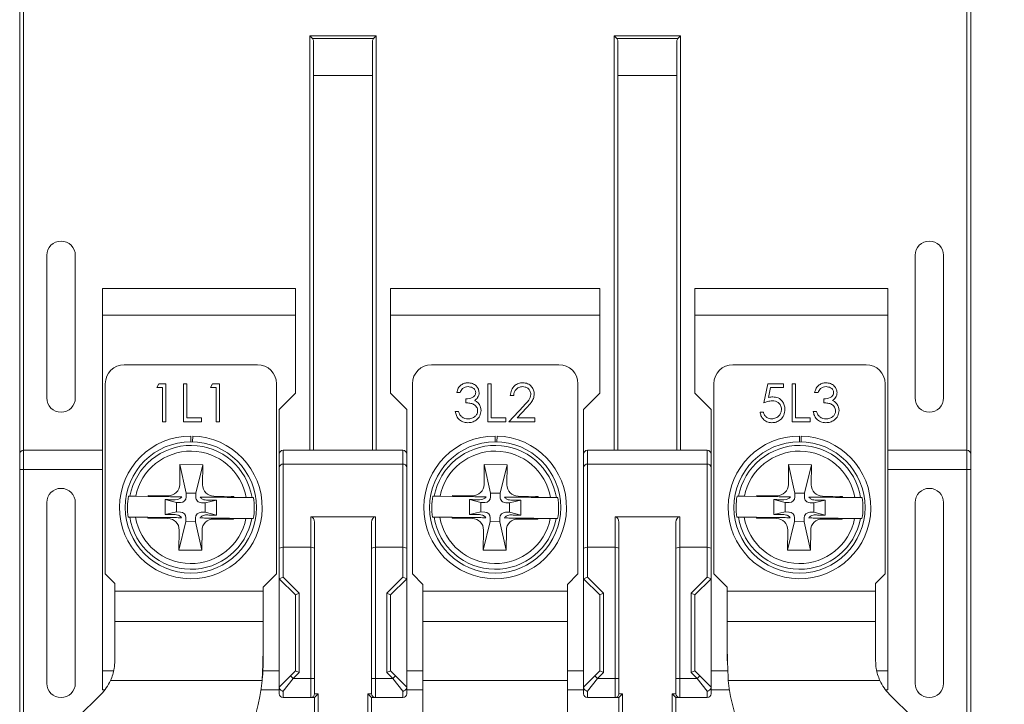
# Model space of a CAD drawing. Header units: millimetres. Extents: x 0 to 420, y 0 to 297.
# Tile 4 of 20: x 108 to 160, y 71 to 107. Entities that reach past the tile are written whole.
import ezdxf

# ---------------------------------------------------------------- set-up
doc = ezdxf.new("R2010")
doc.units = ezdxf.units.MM
doc.layers.add('COTA', color=7, linetype='Continuous')
doc.styles.add('SLDTEXTSTYLE3', font='TXT', dxfattribs={"width": 0.75})
doc.dimstyles.new('SLDDIMSTYLE0', dxfattribs={"dimtxt": 3.5, "dimasz": 3.302, "dimexe": 0, "dimexo": 0.0625, "dimgap": 0.875, "dimtad": 1, "dimdec": 1, "dimrnd": 1e-09, "dimzin": 12, "dimdsep": 46, "dimtxsty": 'SLDTEXTSTYLE3', "dimsah": 1, "dimcen": 0.09, "dimadec": 0, "dimazin": 3, "dimtfac": 1, "dimtdec": 1, "dimtofl": 0, "dimtmove": 0, "dimatfit": 3, "dimfxl": 1, "dimfrac": 2, "dimtolj": 1, "dimtzin": 12, "dimarcsym": 0})

# ---------------------------------------------------------------- blocks, each defined once
blk = doc.blocks.new('_D_5')
at = {"layer": 'COTA'}
for p, q in [((159.131, 137.325), (175.131, 137.325)), ((174.131, 137.325), (174.131, 37.525)), ((163.338, 90.992), (163.338, 91.703)), ((163.338, 91.703), (168.894, 91.703)), ((168.894, 91.703), (168.894, 90.992)), ((163.338, 77.577), (163.338, 76.866)), ((168.894, 76.866), (168.894, 77.577)), ((163.338, 76.866), (168.894, 76.866)), ((157.131, 37.525), (175.131, 37.525))]:
    blk.add_line(p, q, dxfattribs=at)
for points in [[(174.131, 137.325), (173.623, 134.023), (174.639, 134.023)], [(174.131, 37.525), (174.639, 40.827), (173.623, 40.827)]]:
    blk.add_solid(points, dxfattribs=at)
at = {"layer": 'COTA', "char_height": 3.5, "attachment_point": 1, "rotation": 90, "style": 'SLDTEXTSTYLE3'}
for s, insert in [('3,929', (164.383, 78.466)), ('99,8', (169.619, 79.759))]:
    blk.add_mtext(s, dxfattribs=dict(at, insert=insert))
blk = doc.blocks.new('_D_6')
at = {"layer": 'COTA'}
for p, q in [((159.131, 137.325), (187.131, 137.325)), ((186.131, 137.325), (186.131, 31.025)), ((175.338, 90.992), (175.338, 91.703)), ((175.338, 91.703), (180.894, 91.703)), ((180.894, 91.703), (180.894, 90.992)), ((175.338, 77.577), (175.338, 76.866)), ((180.894, 76.866), (180.894, 77.577)), ((175.338, 76.866), (180.894, 76.866)), ((121.266, 31.025), (187.131, 31.025))]:
    blk.add_line(p, q, dxfattribs=at)
for points in [[(186.131, 137.325), (185.623, 134.023), (186.639, 134.023)], [(186.131, 31.025), (186.639, 34.327), (185.623, 34.327)]]:
    blk.add_solid(points, dxfattribs=at)
at = {"layer": 'COTA', "char_height": 3.5, "attachment_point": 1, "rotation": 90, "style": 'SLDTEXTSTYLE3'}
for s, insert in [('4,185', (176.383, 78.466)), ('106,3', (181.619, 78.466))]:
    blk.add_mtext(s, dxfattribs=dict(at, insert=insert))

msp = doc.modelspace()

# ---------------------------------------------------------------- linework, layer by layer
at = {"color": 7, "linetype": 'Continuous', "lineweight": 15}
for p, q in [((108.131, 83.825), (108.131, 133.325)), ((108.331, 133.325), (108.331, 84.025)), ((157.931, 84.025), (157.931, 133.325)), ((158.131, 133.325), (158.131, 83.825)), ((123.381, 105.808), (126.881, 105.808)), ((123.381, 84.025), (123.381, 105.808)), ((123.522, 105.667), (123.381, 105.808)), ((126.74, 105.667), (123.522, 105.667)), ((126.74, 105.667), (126.881, 105.808)), ((126.881, 105.808), (126.881, 84.025)), ((139.381, 105.808), (142.881, 105.808)), ((139.381, 84.025), (139.381, 105.808)), ((139.381, 105.808), (139.522, 105.667)), ((142.74, 105.667), (139.522, 105.667)), ((142.74, 105.667), (142.881, 105.808)), ((142.881, 105.808), (142.881, 84.025)), ((123.581, 105.525), (123.581, 84.025)), ((126.681, 84.025), (126.681, 105.525)), ((139.581, 105.525), (139.581, 84.025)), ((142.681, 84.025), (142.681, 105.525)), ((126.681, 103.725), (123.581, 103.725)), ((142.681, 103.725), (139.581, 103.725)), ((109.556, 94.275), (109.556, 86.775)), ((111.056, 86.775), (111.056, 94.275)), ((155.206, 94.275), (155.206, 86.775)), ((156.706, 86.775), (156.706, 94.275)), ((112.481, 92.525), (122.631, 92.525)), ((112.481, 92.525), (112.481, 84.025)), ((122.631, 87.025), (122.631, 92.525)), ((127.631, 92.525), (138.631, 92.525)), ((127.631, 92.525), (127.631, 87.025)), ((138.631, 87.025), (138.631, 92.525)), ((153.781, 92.525), (143.631, 92.525)), ((143.631, 92.525), (143.631, 87.025)), ((153.781, 84.025), (153.781, 92.525)), ((112.481, 91.125), (122.631, 91.125)), ((127.631, 91.125), (138.631, 91.125)), ((143.631, 91.125), (153.781, 91.125)), ((120.631, 88.525), (113.631, 88.525)), ((129.781, 88.525), (136.481, 88.525)), ((145.631, 88.525), (152.631, 88.525)), ((112.631, 77.525), (112.631, 87.525)), ((115.336, 87.32), (115.454, 87.525)), ((115.454, 87.525), (115.823, 87.525)), ((115.823, 87.525), (115.823, 85.525)), ((116.746, 87.525), (116.926, 87.525)), ((116.746, 85.525), (116.746, 87.525)), ((116.926, 87.525), (116.926, 85.73)), ((118.157, 87.32), (118.274, 87.525)), ((118.274, 87.525), (118.644, 87.525)), ((118.644, 87.525), (118.644, 85.525)), ((121.631, 87.525), (121.631, 77.525)), ((128.781, 87.525), (128.781, 77.525)), ((132.747, 87.525), (132.926, 87.525)), ((132.747, 85.525), (132.747, 87.525)), ((132.926, 87.525), (132.926, 85.73)), ((137.481, 77.525), (137.481, 87.525)), ((144.631, 87.525), (144.631, 77.525)), ((147.259, 86.525), (147.464, 87.525)), ((147.464, 87.525), (148.285, 87.525)), ((148.285, 87.525), (148.285, 87.32)), ((148.746, 87.525), (148.926, 87.525)), ((148.746, 85.525), (148.746, 87.525)), ((148.926, 87.525), (148.926, 85.73)), ((153.631, 77.525), (153.631, 87.525)), ((115.644, 87.32), (115.336, 87.32)), ((115.644, 85.525), (115.644, 87.32)), ((118.464, 87.32), (118.157, 87.32)), ((118.464, 85.525), (118.464, 87.32)), ((122.631, 87.025), (121.781, 86.175)), ((128.481, 86.175), (127.631, 87.025)), ((131.285, 87.064), (131.106, 87.064)), ((138.631, 87.025), (137.781, 86.175)), ((144.481, 86.175), (143.631, 87.025)), ((147.605, 87.32), (147.497, 86.794)), ((148.285, 87.32), (147.605, 87.32)), ((150.105, 87.064), (149.926, 87.064)), ((131.593, 86.525), (131.593, 86.73)), ((134.106, 86.91), (133.926, 86.91)), ((150.413, 86.525), (150.413, 86.73)), ((121.781, 86.175), (121.781, 83.825)), ((128.481, 86.175), (128.481, 83.825)), ((131.029, 86.064), (131.208, 86.064)), ((133.849, 85.525), (134.625, 86.353)), ((134.778, 86.264), (134.278, 85.73)), ((137.781, 86.175), (137.781, 83.825)), ((144.481, 83.825), (144.481, 86.175)), ((147.054, 86.038), (147.234, 86.038)), ((149.849, 86.064), (150.028, 86.064)), ((115.823, 85.525), (115.644, 85.525)), ((117.695, 85.525), (116.746, 85.525)), ((116.926, 85.73), (117.695, 85.73)), ((117.695, 85.73), (117.695, 85.525)), ((118.644, 85.525), (118.464, 85.525)), ((133.696, 85.525), (132.747, 85.525)), ((132.926, 85.73), (133.696, 85.73)), ((133.696, 85.73), (133.696, 85.525)), ((135.208, 85.525), (133.849, 85.525)), ((134.278, 85.73), (135.208, 85.73)), ((135.208, 85.73), (135.208, 85.525)), ((149.695, 85.525), (148.746, 85.525)), ((148.926, 85.73), (149.695, 85.73)), ((149.695, 85.73), (149.695, 85.525)), ((117.122, 84.475), (117.126, 84.775)), ((117.226, 84.774), (117.222, 84.474)), ((133.122, 84.475), (133.126, 84.775)), ((133.226, 84.774), (133.222, 84.474)), ((149.122, 84.475), (149.126, 84.775)), ((149.226, 84.774), (149.222, 84.474)), ((108.331, 84.025), (108.331, 83.025)), ((108.331, 84.025), (112.481, 84.025)), ((112.481, 84.025), (112.481, 83.025)), ((121.981, 84.025), (121.981, 83.293)), ((121.981, 84.025), (128.281, 84.025)), ((128.281, 83.293), (128.281, 84.025)), ((137.981, 84.025), (137.981, 83.293)), ((137.981, 84.025), (144.281, 84.025)), ((144.281, 83.293), (144.281, 84.025)), ((153.781, 84.025), (157.931, 84.025)), ((153.781, 83.025), (153.781, 84.025)), ((157.931, 83.025), (157.931, 84.025)), ((108.131, 83.025), (108.131, 83.825)), ((121.781, 83.152), (121.781, 83.825)), ((128.481, 83.825), (128.481, 83.152)), ((137.781, 83.152), (137.781, 83.825)), ((144.481, 83.825), (144.481, 83.152)), ((158.131, 83.825), (158.131, 83.025)), ((108.131, 83.025), (108.331, 83.025)), ((108.131, 67.475), (108.131, 83.025)), ((112.481, 83.025), (108.331, 83.025)), ((108.331, 83.025), (108.331, 67.475)), ((112.481, 83.025), (112.481, 71.425)), ((116.558, 83.282), (116.545, 82.232)), ((117.758, 83.268), (116.558, 83.282)), ((116.89, 81.778), (116.558, 83.282)), ((117.39, 81.772), (117.758, 83.268)), ((117.745, 82.218), (117.758, 83.268)), ((121.781, 78.842), (121.781, 83.152)), ((121.981, 83.293), (121.981, 78.925)), ((128.281, 83.293), (121.981, 83.293)), ((128.281, 78.925), (128.281, 83.293)), ((128.481, 83.152), (128.481, 78.842)), ((132.558, 83.282), (132.545, 82.232)), ((132.89, 81.778), (132.558, 83.282)), ((133.758, 83.268), (132.558, 83.282)), ((133.39, 81.772), (133.758, 83.268)), ((133.745, 82.218), (133.758, 83.268)), ((137.781, 78.842), (137.781, 83.152)), ((137.981, 83.293), (137.981, 78.925)), ((144.281, 83.293), (137.981, 83.293)), ((144.281, 78.925), (144.281, 83.293)), ((144.481, 83.152), (144.481, 78.842)), ((148.558, 83.282), (148.545, 82.232)), ((148.89, 81.778), (148.558, 83.282)), ((149.758, 83.268), (148.558, 83.282)), ((149.39, 81.772), (149.758, 83.268)), ((149.745, 82.218), (149.758, 83.268)), ((157.931, 83.025), (153.781, 83.025)), ((153.781, 71.425), (153.781, 83.025)), ((158.131, 83.025), (157.931, 83.025)), ((157.931, 67.475), (157.931, 83.025)), ((158.131, 83.025), (158.131, 67.475)), ((109.556, 81.275), (109.556, 71.775)), ((111.056, 71.775), (111.056, 81.275)), ((113.847, 81.615), (113.929, 81.614)), ((114.888, 81.602), (114.233, 81.61)), ((115.938, 81.64), (114.888, 81.652)), ((114.888, 81.652), (114.888, 81.602)), ((114.888, 81.652), (115.102, 81.6)), ((115.102, 81.6), (114.888, 81.602)), ((115.786, 81.431), (115.776, 80.651)), ((115.786, 81.431), (116.384, 81.284)), ((116.384, 81.284), (116.378, 80.784)), ((116.584, 81.282), (116.384, 81.284)), ((116.89, 81.778), (116.888, 81.578)), ((117.39, 81.772), (116.89, 81.778)), ((117.388, 81.572), (117.39, 81.772)), ((117.884, 81.266), (118.486, 81.399)), ((119.388, 81.598), (118.338, 81.611)), ((118.476, 80.619), (118.486, 81.399)), ((119.173, 81.551), (119.388, 81.598)), ((119.387, 81.548), (119.173, 81.551)), ((119.387, 81.548), (119.388, 81.598)), ((120.042, 81.541), (119.387, 81.548)), ((120.346, 81.537), (120.428, 81.536)), ((129.847, 81.615), (129.929, 81.614)), ((130.888, 81.602), (130.233, 81.61)), ((130.888, 81.652), (131.102, 81.6)), ((131.938, 81.64), (130.888, 81.652)), ((130.888, 81.652), (130.888, 81.602)), ((131.102, 81.6), (130.888, 81.602)), ((131.786, 81.431), (131.776, 80.651)), ((131.786, 81.431), (132.384, 81.284)), ((132.384, 81.284), (132.378, 80.784)), ((132.584, 81.282), (132.384, 81.284)), ((132.89, 81.778), (132.888, 81.578)), ((133.39, 81.772), (132.89, 81.778)), ((133.388, 81.572), (133.39, 81.772)), ((133.884, 81.266), (134.486, 81.399)), ((135.388, 81.598), (134.338, 81.611)), ((134.476, 80.619), (134.486, 81.399)), ((135.173, 81.551), (135.388, 81.598)), ((135.387, 81.548), (135.173, 81.551)), ((135.387, 81.548), (135.388, 81.598)), ((136.042, 81.541), (135.387, 81.548)), ((136.346, 81.537), (136.428, 81.536)), ((145.847, 81.615), (145.929, 81.614)), ((146.888, 81.602), (146.233, 81.61)), ((146.888, 81.652), (147.102, 81.6)), ((147.938, 81.64), (146.888, 81.652)), ((146.888, 81.652), (146.888, 81.602)), ((147.102, 81.6), (146.888, 81.602)), ((147.786, 81.431), (147.776, 80.651)), ((147.786, 81.431), (148.384, 81.284)), ((148.384, 81.284), (148.378, 80.784)), ((148.584, 81.282), (148.384, 81.284)), ((148.89, 81.778), (148.888, 81.578)), ((149.39, 81.772), (148.89, 81.778)), ((149.388, 81.572), (149.39, 81.772)), ((149.884, 81.266), (150.486, 81.399)), ((151.388, 81.598), (150.338, 81.611)), ((150.476, 80.619), (150.486, 81.399)), ((151.173, 81.551), (151.388, 81.598)), ((151.387, 81.548), (151.173, 81.551)), ((151.387, 81.548), (151.388, 81.598)), ((152.042, 81.541), (151.387, 81.548)), ((152.346, 81.537), (152.428, 81.536)), ((155.206, 81.275), (155.206, 71.775)), ((156.706, 71.775), (156.706, 81.275)), ((116.378, 80.784), (115.776, 80.651)), ((116.378, 80.784), (116.578, 80.782)), ((117.678, 80.769), (117.878, 80.766)), ((117.884, 81.266), (117.684, 81.269)), ((117.878, 80.766), (117.884, 81.266)), ((117.878, 80.766), (118.476, 80.619)), ((132.378, 80.784), (131.776, 80.651)), ((132.378, 80.784), (132.578, 80.782)), ((133.678, 80.769), (133.878, 80.766)), ((133.884, 81.266), (133.684, 81.269)), ((133.878, 80.766), (133.884, 81.266)), ((133.878, 80.766), (134.476, 80.619)), ((148.378, 80.784), (147.776, 80.651)), ((148.378, 80.784), (148.578, 80.782)), ((149.678, 80.769), (149.878, 80.766)), ((149.884, 81.266), (149.684, 81.269)), ((149.878, 80.766), (149.884, 81.266)), ((149.878, 80.766), (150.476, 80.619)), ((113.916, 80.514), (113.834, 80.515)), ((114.22, 80.51), (114.875, 80.502)), ((114.875, 80.502), (114.874, 80.452)), ((115.089, 80.5), (114.874, 80.452)), ((114.874, 80.452), (115.924, 80.44)), ((114.875, 80.502), (115.089, 80.5)), ((116.872, 80.278), (116.504, 78.783)), ((116.874, 80.478), (116.872, 80.278)), ((116.872, 80.278), (117.372, 80.272)), ((117.372, 80.272), (117.374, 80.472)), ((117.372, 80.272), (117.704, 78.768)), ((118.324, 80.411), (119.374, 80.398)), ((119.16, 80.451), (119.374, 80.398)), ((119.16, 80.451), (119.374, 80.448)), ((119.374, 80.398), (119.374, 80.448)), ((119.374, 80.448), (120.029, 80.441)), ((120.415, 80.436), (120.333, 80.437)), ((123.431, 80.525), (126.831, 80.525)), ((123.431, 78.925), (123.431, 80.525)), ((123.631, 80.242), (123.631, 78.842)), ((126.631, 78.842), (126.631, 80.242)), ((126.831, 80.525), (126.831, 78.925)), ((129.916, 80.514), (129.834, 80.515)), ((130.22, 80.51), (130.875, 80.502)), ((130.875, 80.502), (130.874, 80.452)), ((131.089, 80.5), (130.874, 80.452)), ((130.874, 80.452), (131.924, 80.44)), ((130.875, 80.502), (131.089, 80.5)), ((132.872, 80.278), (132.504, 78.783)), ((132.874, 80.478), (132.872, 80.278)), ((132.872, 80.278), (133.372, 80.272)), ((133.372, 80.272), (133.374, 80.472)), ((133.372, 80.272), (133.704, 78.768)), ((134.324, 80.411), (135.374, 80.398)), ((135.16, 80.451), (135.374, 80.398)), ((135.16, 80.451), (135.374, 80.448)), ((135.374, 80.398), (135.374, 80.448)), ((135.374, 80.448), (136.029, 80.441)), ((136.415, 80.436), (136.333, 80.437)), ((139.431, 78.925), (139.431, 80.525)), ((139.431, 80.525), (142.831, 80.525)), ((139.631, 80.242), (139.631, 78.842)), ((142.631, 78.842), (142.631, 80.242)), ((142.831, 80.525), (142.831, 78.925)), ((145.916, 80.514), (145.834, 80.515)), ((146.22, 80.51), (146.875, 80.502)), ((146.875, 80.502), (146.874, 80.452)), ((147.089, 80.5), (146.874, 80.452)), ((146.874, 80.452), (147.924, 80.44)), ((146.875, 80.502), (147.089, 80.5)), ((148.872, 80.278), (148.504, 78.783)), ((148.874, 80.478), (148.872, 80.278)), ((148.872, 80.278), (149.372, 80.272)), ((149.372, 80.272), (149.374, 80.472)), ((149.372, 80.272), (149.704, 78.768)), ((150.324, 80.411), (151.374, 80.398)), ((151.16, 80.451), (151.374, 80.398)), ((151.16, 80.451), (151.374, 80.448)), ((151.374, 80.398), (151.374, 80.448)), ((151.374, 80.448), (152.029, 80.441)), ((152.415, 80.436), (152.333, 80.437)), ((116.517, 79.833), (116.504, 78.783)), ((117.704, 78.768), (117.717, 79.818)), ((132.517, 79.833), (132.504, 78.783)), ((133.704, 78.768), (133.717, 79.818)), ((148.517, 79.833), (148.504, 78.783)), ((149.704, 78.768), (149.717, 79.818)), ((116.504, 78.783), (117.704, 78.768)), ((121.781, 77.275), (121.781, 78.842)), ((123.431, 78.925), (121.981, 78.925)), ((121.981, 78.925), (121.981, 77.358)), ((123.431, 72.025), (123.431, 78.925)), ((123.631, 78.842), (123.631, 72.025)), ((126.631, 72.025), (126.631, 78.842)), ((128.281, 78.925), (126.831, 78.925)), ((126.831, 78.925), (126.831, 72.025)), ((128.281, 77.358), (128.281, 78.925)), ((128.481, 78.842), (128.481, 77.275)), ((132.504, 78.783), (133.704, 78.768)), ((137.781, 77.275), (137.781, 78.842)), ((137.981, 78.925), (139.431, 78.925)), ((137.981, 78.925), (137.981, 77.358)), ((139.431, 72.025), (139.431, 78.925)), ((139.631, 78.842), (139.631, 72.025)), ((142.631, 72.025), (142.631, 78.842)), ((142.831, 78.925), (144.281, 78.925)), ((142.831, 78.925), (142.831, 72.025)), ((144.281, 77.358), (144.281, 78.925)), ((144.481, 78.842), (144.481, 77.275)), ((148.504, 78.783), (149.704, 78.768)), ((113.131, 77.025), (112.631, 77.525)), ((121.631, 77.525), (120.931, 76.825)), ((121.781, 77.275), (121.981, 77.358)), ((122.631, 76.425), (121.781, 77.275)), ((121.781, 77.275), (121.781, 71.575)), ((121.981, 77.358), (122.831, 76.508)), ((127.431, 76.508), (128.281, 77.358)), ((128.481, 77.275), (127.631, 76.425)), ((128.481, 77.275), (128.281, 77.358)), ((128.481, 71.575), (128.481, 77.275)), ((128.781, 77.525), (129.331, 76.975)), ((136.931, 76.975), (137.481, 77.525)), ((137.781, 77.275), (137.981, 77.358)), ((138.631, 76.425), (137.781, 77.275)), ((137.781, 77.275), (137.781, 71.575)), ((137.981, 77.358), (138.831, 76.508)), ((143.431, 76.508), (144.281, 77.358)), ((144.481, 77.275), (143.631, 76.425)), ((144.481, 77.275), (144.281, 77.358)), ((144.481, 71.575), (144.481, 77.275)), ((144.631, 77.525), (145.331, 76.825)), ((153.131, 77.025), (153.631, 77.525)), ((113.131, 76.625), (113.131, 77.025)), ((113.131, 76.625), (120.931, 76.625)), ((113.131, 75.025), (113.131, 76.625)), ((120.931, 76.825), (120.931, 76.625)), ((120.931, 76.625), (120.931, 75.025)), ((129.331, 76.975), (129.331, 76.625)), ((129.331, 76.625), (129.331, 75.025)), ((129.331, 76.625), (136.931, 76.625)), ((136.931, 76.625), (136.931, 76.975)), ((136.931, 75.025), (136.931, 76.625)), ((145.331, 76.625), (145.331, 76.825)), ((145.331, 76.625), (153.131, 76.625)), ((145.331, 75.025), (145.331, 76.625)), ((153.131, 76.625), (153.131, 77.025)), ((153.131, 75.025), (153.131, 76.625)), ((122.631, 76.425), (122.831, 76.508)), ((122.631, 72.425), (122.631, 76.425)), ((122.831, 76.508), (122.831, 72.342)), ((127.431, 72.342), (127.431, 76.508)), ((127.631, 76.425), (127.431, 76.508)), ((127.631, 76.425), (127.631, 72.425)), ((138.631, 76.425), (138.831, 76.508)), ((138.631, 72.425), (138.631, 76.425)), ((138.831, 76.508), (138.831, 72.342)), ((143.631, 76.425), (143.431, 76.508)), ((143.431, 72.342), (143.431, 76.508)), ((143.631, 76.425), (143.631, 72.425)), ((113.131, 75.025), (120.931, 75.025)), ((113.131, 72.961), (113.131, 75.025)), ((120.931, 75.025), (120.931, 73.932)), ((129.331, 75.025), (129.331, 71.925)), ((129.331, 75.025), (136.931, 75.025)), ((136.931, 71.925), (136.931, 75.025)), ((145.331, 73.932), (145.331, 75.025)), ((145.331, 75.025), (153.131, 75.025)), ((153.131, 72.961), (153.131, 75.025)), ((120.931, 72.961), (120.931, 73.932)), ((145.331, 72.961), (145.331, 73.932)), ((112.481, 72.425), (113.068, 72.425)), ((120.913, 72.425), (121.781, 72.425)), ((121.781, 71.575), (122.372, 72.167)), ((122.514, 72.025), (121.981, 71.359)), ((122.372, 72.167), (122.631, 72.425)), ((122.372, 72.167), (122.514, 72.025)), ((122.831, 72.342), (122.514, 72.025)), ((122.514, 72.025), (123.431, 72.025)), ((122.631, 72.425), (122.831, 72.342)), ((123.631, 72.025), (123.431, 72.025)), ((123.431, 71.025), (123.431, 72.025)), ((123.631, 72.025), (123.631, 71.225)), ((126.831, 72.025), (126.631, 72.025)), ((126.631, 71.225), (126.631, 72.025)), ((126.831, 72.025), (127.748, 72.025)), ((126.831, 72.025), (126.831, 71.025)), ((127.631, 72.425), (127.431, 72.342)), ((127.748, 72.025), (127.431, 72.342)), ((127.631, 72.425), (127.89, 72.167)), ((127.89, 72.167), (127.748, 72.025)), ((128.281, 71.359), (127.748, 72.025)), ((127.89, 72.167), (128.481, 71.575)), ((128.481, 72.425), (129.331, 72.425)), ((136.931, 72.425), (137.781, 72.425)), ((137.781, 71.575), (138.372, 72.167)), ((138.514, 72.025), (137.981, 71.359)), ((138.372, 72.167), (138.631, 72.425)), ((138.372, 72.167), (138.514, 72.025)), ((138.831, 72.342), (138.514, 72.025)), ((138.514, 72.025), (139.431, 72.025)), ((138.631, 72.425), (138.831, 72.342)), ((139.431, 72.025), (139.631, 72.025)), ((139.431, 71.025), (139.431, 72.025)), ((139.631, 72.025), (139.631, 71.225)), ((142.631, 72.025), (142.831, 72.025)), ((142.631, 71.225), (142.631, 72.025)), ((142.831, 72.025), (143.748, 72.025)), ((142.831, 72.025), (142.831, 71.025)), ((143.631, 72.425), (143.431, 72.342)), ((143.748, 72.025), (143.431, 72.342)), ((143.631, 72.425), (143.89, 72.167)), ((143.89, 72.167), (143.748, 72.025)), ((144.281, 71.359), (143.748, 72.025)), ((143.89, 72.167), (144.481, 71.575)), ((144.481, 72.425), (145.349, 72.425)), ((153.194, 72.425), (153.781, 72.425)), ((112.906, 71.925), (120.877, 71.925)), ((121.781, 71.225), (121.781, 71.543)), ((128.481, 71.543), (128.481, 71.225)), ((129.331, 71.925), (136.931, 71.925)), ((129.331, 71.925), (129.331, 66.525)), ((136.931, 66.525), (136.931, 71.925)), ((137.781, 71.225), (137.781, 71.543)), ((144.481, 71.543), (144.481, 71.225)), ((145.385, 71.925), (153.356, 71.925)), ((112.399, 71.193), (111.16, 69.954)), ((112.604, 71.425), (112.481, 71.425)), ((121.781, 71.425), (120.812, 71.425)), ((121.981, 71.359), (121.981, 71.025)), ((123.431, 71.025), (121.981, 71.025)), ((123.631, 71.025), (123.431, 71.025)), ((123.631, 71.225), (123.831, 71.225)), ((123.831, 71.225), (123.631, 71.025)), ((123.631, 59.525), (123.631, 71.025)), ((123.831, 71.225), (123.831, 59.525)), ((126.431, 71.225), (126.631, 71.225)), ((126.431, 59.525), (126.431, 71.225)), ((126.631, 71.025), (126.431, 71.225)), ((126.831, 71.025), (126.631, 71.025)), ((126.631, 71.025), (126.631, 59.525)), ((128.281, 71.025), (126.831, 71.025)), ((128.281, 71.025), (128.281, 71.359)), ((129.331, 71.425), (128.481, 71.425)), ((137.781, 71.425), (136.931, 71.425)), ((137.981, 71.359), (137.981, 71.025)), ((139.431, 71.025), (137.981, 71.025)), ((139.631, 71.025), (139.431, 71.025)), ((139.631, 71.225), (139.831, 71.225)), ((139.831, 71.225), (139.631, 71.025)), ((139.631, 67.702), (139.631, 71.025)), ((139.831, 71.225), (139.831, 67.79)), ((142.431, 71.225), (142.631, 71.225)), ((142.431, 59.525), (142.431, 71.225)), ((142.631, 71.025), (142.431, 71.225)), ((142.631, 71.025), (142.631, 59.525)), ((142.831, 71.025), (142.631, 71.025)), ((144.281, 71.025), (142.831, 71.025)), ((144.281, 71.025), (144.281, 71.359)), ((145.45, 71.425), (144.481, 71.425)), ((153.781, 71.425), (153.658, 71.425)), ((153.863, 71.193), (155.102, 69.954))]:
    msp.add_line(p, q, dxfattribs=at)
for centre in [(117.131, 81.025), (133.131, 81.025), (149.131, 81.025)]:
    msp.add_circle(centre, 3.45, dxfattribs=at)
for centre, radius, start, end in [((123.381, 105.525), 0.2, 0, 45), ((126.881, 105.525), 0.2, 135, 180), ((139.381, 105.525), 0.2, 0, 45), ((142.881, 105.525), 0.2, 135, 180), ((110.306, 94.275), 0.75, 0, 180), ((155.956, 94.275), 0.75, 0, 180), ((113.631, 87.525), 1, 90, 180), ((120.631, 87.525), 1, 0, 90), ((129.781, 87.525), 1, 90, 180), ((136.481, 87.525), 1, 0, 90), ((145.631, 87.525), 1, 90, 180), ((152.631, 87.525), 1, 0, 90), ((110.306, 86.775), 0.75, 180, 0), ((155.956, 86.775), 0.75, 180, 0), ((117.131, 81.025), 3.75, 90.0796, 88.5516), ((133.131, 81.025), 3.75, 90.0796, 88.5516), ((149.131, 81.025), 3.75, 90.0796, 88.5516), ((108.331, 83.825), 0.2, 90, 180), ((117.131, 81.025), 3.255, 9.0429, 169.5883), ((117.131, 81.025), 2.956, 10.0373, 168.5939), ((121.981, 83.825), 0.2, 90, 180), ((128.281, 83.825), 0.2, 0, 90), ((133.131, 81.025), 3.255, 9.0429, 169.5883), ((133.131, 81.025), 2.956, 10.0373, 168.5939), ((137.981, 83.825), 0.2, 90, 180), ((144.281, 83.825), 0.2, 0, 90), ((149.131, 81.025), 3.255, 9.0429, 169.5883), ((149.131, 81.025), 2.956, 10.0373, 168.5939), ((157.931, 83.825), 0.2, 0, 90), ((121.956, 83.116), 0.179, 81.9505, 168.5782), ((128.306, 83.116), 0.179, 11.4218, 98.0495), ((137.956, 83.116), 0.179, 81.9505, 168.5782), ((144.306, 83.116), 0.179, 11.4218, 98.0495), ((110.306, 81.275), 0.75, 0, 180), ((115.945, 82.24), 0.6, 269.3156, 359.3156), ((118.345, 82.211), 0.6, 179.3156, 269.3156), ((131.945, 82.24), 0.6, 269.3156, 359.3156), ((134.345, 82.211), 0.6, 179.3156, 269.3156), ((147.945, 82.24), 0.6, 269.3156, 359.3156), ((150.345, 82.211), 0.6, 179.3156, 269.3156), ((155.956, 81.275), 0.75, 0, 180), ((117.131, 81.025), 3.336, 169.8268, 188.8044), ((116.588, 81.582), 0.3, 269.3156, 359.3156), ((117.688, 81.569), 0.3, 179.3156, 269.3156), ((117.131, 81.025), 3.336, 349.8268, 8.8044), ((133.131, 81.025), 3.336, 169.8268, 188.8044), ((132.588, 81.582), 0.3, 269.3156, 359.3156), ((133.688, 81.569), 0.3, 179.3156, 269.3156), ((133.131, 81.025), 3.336, 349.8268, 8.8044), ((149.131, 81.025), 3.336, 169.8268, 188.8044), ((148.588, 81.582), 0.3, 269.3156, 359.3156), ((149.688, 81.569), 0.3, 179.3156, 269.3156), ((149.131, 81.025), 3.336, 349.8268, 8.8044), ((116.574, 80.482), 0.3, 359.3156, 89.3156), ((117.674, 80.469), 0.3, 89.3156, 179.3156), ((132.574, 80.482), 0.3, 359.3156, 89.3156), ((133.674, 80.469), 0.3, 89.3156, 179.3156), ((148.574, 80.482), 0.3, 359.3156, 89.3156), ((149.674, 80.469), 0.3, 89.3156, 179.3156), ((117.131, 81.025), 3.255, 189.0429, 349.5883), ((117.131, 81.025), 2.956, 190.0373, 348.5939), ((115.917, 79.84), 0.6, 359.3156, 89.3156), ((118.317, 79.811), 0.6, 89.3156, 179.3156), ((133.131, 81.025), 3.255, 189.0429, 349.5883), ((133.131, 81.025), 2.956, 190.0373, 348.5939), ((131.917, 79.84), 0.6, 359.3156, 89.3156), ((134.317, 79.811), 0.6, 89.3156, 179.3156), ((149.131, 81.025), 3.255, 189.0429, 349.5883), ((149.131, 81.025), 2.956, 190.0373, 348.5939), ((147.917, 79.84), 0.6, 359.3156, 89.3156), ((150.317, 79.811), 0.6, 89.3156, 179.3156), ((110.306, 71.775), 0.75, 180, 0), ((110.631, 72.961), 2.5, 315, 335.5302), ((110.931, 72.961), 10, 315, 354.0562), ((155.331, 72.961), 10, 185.9438, 225), ((155.631, 72.961), 2.5, 204.4698, 225), ((155.956, 71.775), 0.75, 180, 0), ((121.981, 71.225), 0.2, 180, 270), ((123.431, 71.225), 0.2, 270, 0), ((126.831, 71.225), 0.2, 180, 270), ((128.281, 71.225), 0.2, 270, 0), ((137.981, 71.225), 0.2, 180, 270), ((139.431, 71.225), 0.2, 270, 0), ((142.831, 71.225), 0.2, 180, 270), ((144.281, 71.225), 0.2, 270, 0)]:
    msp.add_arc(centre, radius, start, end, dxfattribs=at)
for centre, major_axis, ratio, start_param, end_param in [((123.431, 80.242), (0, 0.283), 0.707107, 4.712389, 6.283185), ((126.831, 80.242), (0, -0.283), 0.707107, 3.141593, 4.712389), ((139.431, 80.242), (0, 0.283), 0.707107, 4.712389, 6.283185), ((142.831, 80.242), (0, -0.283), 0.707107, 3.141593, 4.712389), ((121.981, 78.842), (0.2, 0), 0.414214, 1.570796, 3.141593), ((123.431, 78.842), (0.2, 0), 0.414214, 0, 1.570796), ((126.831, 78.842), (0.2, 0), 0.414214, 1.570796, 3.141593), ((128.281, 78.842), (0.2, 0), 0.414214, 0, 1.570796), ((137.981, 78.842), (0.2, 0), 0.414214, 1.570796, 3.141593), ((139.431, 78.842), (0.2, 0), 0.414214, 0, 1.570796), ((142.831, 78.842), (0.2, 0), 0.414214, 1.570796, 3.141593), ((144.281, 78.842), (0.2, 0), 0.414214, 0, 1.570796)]:
    msp.add_ellipse(centre, major_axis=major_axis, ratio=ratio, start_param=start_param, end_param=end_param, dxfattribs=at)
for points, knots in [([(131.106, 87.064), (131.129, 87.141), (131.175, 87.294), (131.328, 87.464), (131.513, 87.562), (131.638, 87.572), (131.701, 87.577)], [0, 0, 0, 0, 0.2802877, 0.5596797, 0.7797465, 1, 1, 1, 1]), ([(131.701, 87.577), (131.782, 87.568), (131.944, 87.55), (132.138, 87.422), (132.261, 87.248), (132.277, 87.12), (132.285, 87.057)], [0, 0, 0, 0, 0.280085, 0.559868, 0.780099, 1, 1, 1, 1]), ([(133.926, 86.91), (133.938, 87.007), (133.961, 87.201), (134.132, 87.423), (134.349, 87.557), (134.502, 87.57), (134.579, 87.577)], [0, 0, 0, 0, 0.280033, 0.559551, 0.779669, 1, 1, 1, 1]), ([(134.579, 87.577), (134.668, 87.568), (134.846, 87.551), (135.044, 87.389), (135.164, 87.191), (135.176, 87.052), (135.183, 86.982)], [0, 0, 0, 0, 0.279891, 0.559188, 0.779573, 1, 1, 1, 1]), ([(149.926, 87.064), (149.949, 87.141), (149.995, 87.294), (150.148, 87.464), (150.333, 87.562), (150.458, 87.572), (150.521, 87.577)], [0, 0, 0, 0, 0.2802877, 0.5596797, 0.7797465, 1, 1, 1, 1]), ([(150.521, 87.577), (150.602, 87.568), (150.764, 87.55), (150.958, 87.422), (151.081, 87.248), (151.097, 87.12), (151.105, 87.057)], [0, 0, 0, 0, 0.280085, 0.559868, 0.780099, 1, 1, 1, 1]), ([(131.704, 87.371), (131.652, 87.367), (131.548, 87.359), (131.383, 87.259), (131.322, 87.138), (131.285, 87.064)], [0, 0, 0, 0, 0.280622, 0.560395, 1, 1, 1, 1]), ([(131.593, 86.73), (131.706, 86.741), (131.875, 86.757), (132.041, 86.874), (132.098, 86.973), (132.103, 87.03), (132.106, 87.058)], [0, 0, 0, 0, 0.499383, 0.748985, 0.874533, 1, 1, 1, 1]), ([(132.106, 87.058), (132.096, 87.11), (132.075, 87.215), (131.922, 87.345), (131.786, 87.361), (131.704, 87.371)], [0, 0, 0, 0, 0.278886, 0.560018, 1, 1, 1, 1]), ([(132.285, 87.057), (132.282, 87.011), (132.276, 86.918), (132.204, 86.765), (132.109, 86.691), (132.052, 86.645)], [0, 0, 0, 0, 0.280508, 0.560792, 1, 1, 1, 1]), ([(134.569, 87.371), (134.501, 87.364), (134.365, 87.351), (134.21, 87.226), (134.128, 87.069), (134.113, 86.963), (134.106, 86.91)], [0, 0, 0, 0, 0.279723, 0.558902, 0.779155, 1, 1, 1, 1]), ([(135.003, 86.966), (134.995, 87.028), (134.978, 87.152), (134.856, 87.283), (134.715, 87.36), (134.618, 87.368), (134.569, 87.371)], [0, 0, 0, 0, 0.279151, 0.55896, 0.779341, 1, 1, 1, 1]), ([(135.183, 86.982), (135.175, 86.903), (135.158, 86.744), (134.998, 86.504), (134.862, 86.355), (134.778, 86.264)], [0, 0, 0, 0, 0.279291, 0.559158, 1, 1, 1, 1]), ([(150.524, 87.371), (150.472, 87.367), (150.368, 87.359), (150.203, 87.259), (150.142, 87.138), (150.105, 87.064)], [0, 0, 0, 0, 0.280622, 0.560395, 1, 1, 1, 1]), ([(150.413, 86.73), (150.526, 86.741), (150.695, 86.757), (150.861, 86.874), (150.918, 86.973), (150.923, 87.03), (150.926, 87.058)], [0, 0, 0, 0, 0.499383, 0.748985, 0.874533, 1, 1, 1, 1]), ([(150.926, 87.058), (150.916, 87.11), (150.895, 87.215), (150.742, 87.345), (150.606, 87.361), (150.524, 87.371)], [0, 0, 0, 0, 0.278886, 0.560018, 1, 1, 1, 1]), ([(151.105, 87.057), (151.102, 87.011), (151.096, 86.918), (151.024, 86.765), (150.929, 86.691), (150.872, 86.645)], [0, 0, 0, 0, 0.280508, 0.560792, 1, 1, 1, 1]), ([(132.208, 86.102), (132.206, 86.137), (132.2, 86.207), (132.137, 86.333), (132.006, 86.457), (131.801, 86.511), (131.662, 86.521), (131.593, 86.525)], [0, 0, 0, 0, 0.125228, 0.250498, 0.499262, 0.749061, 1, 1, 1, 1]), ([(132.052, 86.645), (132.098, 86.621), (132.181, 86.577), (132.242, 86.506), (132.269, 86.475)], [0, 0, 0, 0, 0.559838, 1, 1, 1, 1]), ([(132.269, 86.475), (132.307, 86.414), (132.375, 86.304), (132.384, 86.176), (132.388, 86.119)], [0, 0, 0, 0, 0.55946, 1, 1, 1, 1]), ([(134.625, 86.353), (134.721, 86.452), (134.855, 86.589), (134.987, 86.803), (134.998, 86.912), (135.003, 86.966)], [0, 0, 0, 0, 0.5607551, 0.780531, 1, 1, 1, 1]), ([(147.7, 86.628), (147.615, 86.619), (147.464, 86.604), (147.322, 86.549), (147.259, 86.525)], [0, 0, 0, 0, 0.559424, 1, 1, 1, 1]), ([(147.497, 86.794), (147.54, 86.806), (147.617, 86.827), (147.697, 86.831), (147.732, 86.833)], [0, 0, 0, 0, 0.560064, 1, 1, 1, 1]), ([(148.182, 86.186), (148.175, 86.256), (148.16, 86.394), (148.025, 86.544), (147.862, 86.618), (147.754, 86.625), (147.7, 86.628)], [0, 0, 0, 0, 0.27958, 0.558678, 0.779109, 1, 1, 1, 1]), ([(147.732, 86.833), (147.828, 86.823), (148.019, 86.802), (148.23, 86.623), (148.346, 86.404), (148.357, 86.254), (148.362, 86.179)], [0, 0, 0, 0, 0.279653, 0.558978, 0.77928, 1, 1, 1, 1]), ([(151.028, 86.102), (151.026, 86.137), (151.02, 86.207), (150.957, 86.333), (150.826, 86.457), (150.621, 86.511), (150.482, 86.521), (150.413, 86.525)], [0, 0, 0, 0, 0.125228, 0.250498, 0.499262, 0.749061, 1, 1, 1, 1]), ([(150.872, 86.645), (150.918, 86.621), (151.001, 86.577), (151.062, 86.506), (151.089, 86.475)], [0, 0, 0, 0, 0.559838, 1, 1, 1, 1]), ([(151.089, 86.475), (151.127, 86.414), (151.195, 86.304), (151.204, 86.176), (151.208, 86.119)], [0, 0, 0, 0, 0.5594596, 1, 1, 1, 1]), ([(131.696, 85.474), (131.604, 85.482), (131.421, 85.498), (131.205, 85.652), (131.079, 85.854), (131.046, 85.994), (131.029, 86.064)], [0, 0, 0, 0, 0.279876, 0.559011, 0.77927, 1, 1, 1, 1]), ([(131.208, 86.064), (131.227, 86.006), (131.259, 85.902), (131.333, 85.822), (131.365, 85.787)], [0, 0, 0, 0, 0.560694, 1, 1, 1, 1]), ([(132.388, 86.119), (132.374, 86.021), (132.345, 85.825), (132.157, 85.609), (131.928, 85.492), (131.774, 85.48), (131.696, 85.474)], [0, 0, 0, 0, 0.279346, 0.558802, 0.779291, 1, 1, 1, 1]), ([(131.699, 85.679), (131.769, 85.684), (131.907, 85.693), (132.075, 85.796), (132.188, 85.939), (132.202, 86.048), (132.208, 86.102)], [0, 0, 0, 0, 0.280589, 0.5601406, 0.7803078, 1, 1, 1, 1]), ([(147.664, 85.474), (147.579, 85.483), (147.407, 85.5), (147.214, 85.654), (147.093, 85.84), (147.067, 85.972), (147.054, 86.038)], [0, 0, 0, 0, 0.279598, 0.559039, 0.779352, 1, 1, 1, 1]), ([(147.234, 86.038), (147.249, 85.982), (147.28, 85.869), (147.402, 85.754), (147.538, 85.691), (147.629, 85.683), (147.675, 85.679)], [0, 0, 0, 0, 0.279976, 0.559201, 0.779645, 1, 1, 1, 1]), ([(148.362, 86.179), (148.35, 86.075), (148.327, 85.867), (148.147, 85.626), (147.909, 85.493), (147.746, 85.48), (147.664, 85.474)], [0, 0, 0, 0, 0.279891, 0.559331, 0.779439, 1, 1, 1, 1]), ([(147.675, 85.679), (147.75, 85.688), (147.9, 85.705), (148.066, 85.842), (148.168, 86.009), (148.178, 86.127), (148.182, 86.186)], [0, 0, 0, 0, 0.2796052, 0.5593883, 0.7795748, 1, 1, 1, 1]), ([(150.516, 85.474), (150.424, 85.482), (150.241, 85.498), (150.025, 85.652), (149.899, 85.854), (149.866, 85.994), (149.849, 86.064)], [0, 0, 0, 0, 0.279876, 0.559011, 0.77927, 1, 1, 1, 1]), ([(150.028, 86.064), (150.047, 86.006), (150.079, 85.902), (150.153, 85.822), (150.185, 85.787)], [0, 0, 0, 0, 0.5606944, 1, 1, 1, 1]), ([(151.208, 86.119), (151.194, 86.021), (151.165, 85.825), (150.977, 85.609), (150.749, 85.492), (150.594, 85.48), (150.516, 85.474)], [0, 0, 0, 0, 0.279346, 0.558802, 0.779291, 1, 1, 1, 1]), ([(150.519, 85.679), (150.589, 85.684), (150.727, 85.693), (150.895, 85.796), (151.008, 85.939), (151.022, 86.048), (151.028, 86.102)], [0, 0, 0, 0, 0.280589, 0.560141, 0.780308, 1, 1, 1, 1]), ([(131.365, 85.787), (131.423, 85.751), (131.525, 85.687), (131.646, 85.681), (131.699, 85.679)], [0, 0, 0, 0, 0.558702, 1, 1, 1, 1]), ([(150.185, 85.787), (150.243, 85.751), (150.345, 85.687), (150.466, 85.681), (150.519, 85.679)], [0, 0, 0, 0, 0.5587023, 1, 1, 1, 1]), ([(114.233, 81.61), (114.198, 81.61), (114.129, 81.611), (114.037, 81.612), (113.968, 81.613), (113.937, 81.613), (113.931, 81.614), (113.929, 81.614)], [0, 0, 0, 0, 0.2319821, 0.4640431, 0.693925, 0.9202645, 1, 1, 1, 1]), ([(116.657, 81.581), (116.584, 81.582), (116.475, 81.583), (116.297, 81.585), (116.188, 81.587), (116.112, 81.587), (115.999, 81.589), (115.656, 81.593), (115.341, 81.597), (115.102, 81.6)], [0, 0, 0, 0, 0.273316, 0.401099, 0.476375, 0.513964, 0.539603, 0.650075, 1, 1, 1, 1]), ([(116.657, 81.581), (116.624, 81.547), (116.557, 81.479), (116.325, 81.394), (116.062, 81.432), (115.851, 81.432), (115.786, 81.431)], [0, 0, 0, 0, 0.156043, 0.307554, 0.785598, 1, 1, 1, 1]), ([(118.486, 81.399), (118.39, 81.401), (118.213, 81.405), (117.988, 81.399), (117.807, 81.421), (117.691, 81.486), (117.638, 81.546), (117.618, 81.57)], [0, 0, 0, 0, 0.310931, 0.579237, 0.738736, 0.898684, 1, 1, 1, 1]), ([(119.173, 81.551), (118.983, 81.553), (118.71, 81.556), (118.398, 81.56), (118.254, 81.562), (118.164, 81.563), (118.028, 81.565), (117.825, 81.567), (117.697, 81.569), (117.618, 81.57)], [0, 0, 0, 0, 0.276112, 0.395446, 0.454891, 0.482457, 0.53095, 0.708038, 1, 1, 1, 1]), ([(120.346, 81.537), (120.34, 81.537), (120.327, 81.537), (120.268, 81.538), (120.186, 81.539), (120.106, 81.54), (120.057, 81.54), (120.042, 81.541)], [0, 0, 0, 0, 0.223322, 0.446584, 0.671494, 0.899706, 1, 1, 1, 1]), ([(130.233, 81.61), (130.198, 81.61), (130.129, 81.611), (130.037, 81.612), (129.968, 81.613), (129.937, 81.613), (129.931, 81.614), (129.929, 81.614)], [0, 0, 0, 0, 0.2319821, 0.4640431, 0.693925, 0.9202645, 1, 1, 1, 1]), ([(132.657, 81.581), (132.584, 81.582), (132.475, 81.583), (132.297, 81.585), (132.188, 81.587), (132.112, 81.587), (131.999, 81.589), (131.656, 81.593), (131.341, 81.597), (131.102, 81.6)], [0, 0, 0, 0, 0.273316, 0.401099, 0.476375, 0.513964, 0.539603, 0.650075, 1, 1, 1, 1]), ([(132.657, 81.581), (132.624, 81.547), (132.557, 81.479), (132.325, 81.394), (132.062, 81.432), (131.851, 81.432), (131.786, 81.431)], [0, 0, 0, 0, 0.1560433, 0.3075538, 0.785598, 1, 1, 1, 1]), ([(134.486, 81.399), (134.39, 81.401), (134.213, 81.405), (133.988, 81.399), (133.807, 81.421), (133.691, 81.486), (133.638, 81.546), (133.618, 81.57)], [0, 0, 0, 0, 0.310931, 0.579237, 0.738736, 0.898684, 1, 1, 1, 1]), ([(135.173, 81.551), (134.983, 81.553), (134.71, 81.556), (134.398, 81.56), (134.254, 81.562), (134.164, 81.563), (134.028, 81.565), (133.825, 81.567), (133.697, 81.569), (133.618, 81.57)], [0, 0, 0, 0, 0.276112, 0.395446, 0.454891, 0.482457, 0.53095, 0.708038, 1, 1, 1, 1]), ([(136.346, 81.537), (136.34, 81.537), (136.327, 81.537), (136.268, 81.538), (136.186, 81.539), (136.106, 81.54), (136.057, 81.54), (136.042, 81.541)], [0, 0, 0, 0, 0.223322, 0.4465844, 0.6714938, 0.8997056, 1, 1, 1, 1]), ([(146.233, 81.61), (146.198, 81.61), (146.129, 81.611), (146.037, 81.612), (145.968, 81.613), (145.937, 81.613), (145.931, 81.614), (145.929, 81.614)], [0, 0, 0, 0, 0.231982, 0.464043, 0.693925, 0.920264, 1, 1, 1, 1]), ([(148.657, 81.581), (148.584, 81.582), (148.475, 81.583), (148.297, 81.585), (148.188, 81.587), (148.112, 81.587), (147.999, 81.589), (147.656, 81.593), (147.341, 81.597), (147.102, 81.6)], [0, 0, 0, 0, 0.273316, 0.401099, 0.476375, 0.513964, 0.539603, 0.650075, 1, 1, 1, 1]), ([(148.657, 81.581), (148.624, 81.547), (148.557, 81.479), (148.325, 81.394), (148.062, 81.432), (147.851, 81.432), (147.786, 81.431)], [0, 0, 0, 0, 0.1560433, 0.3075538, 0.785598, 1, 1, 1, 1]), ([(150.486, 81.399), (150.39, 81.401), (150.213, 81.405), (149.988, 81.399), (149.807, 81.421), (149.691, 81.486), (149.638, 81.546), (149.618, 81.57)], [0, 0, 0, 0, 0.310931, 0.579237, 0.738736, 0.898684, 1, 1, 1, 1]), ([(151.173, 81.551), (150.983, 81.553), (150.71, 81.556), (150.398, 81.56), (150.254, 81.562), (150.164, 81.563), (150.028, 81.565), (149.825, 81.567), (149.697, 81.569), (149.618, 81.57)], [0, 0, 0, 0, 0.276112, 0.395446, 0.454891, 0.482457, 0.53095, 0.708038, 1, 1, 1, 1]), ([(152.346, 81.537), (152.34, 81.537), (152.327, 81.537), (152.268, 81.538), (152.186, 81.539), (152.106, 81.54), (152.057, 81.54), (152.042, 81.541)], [0, 0, 0, 0, 0.223322, 0.446584, 0.671494, 0.899706, 1, 1, 1, 1]), ([(113.916, 80.514), (113.922, 80.514), (113.935, 80.513), (113.994, 80.513), (114.076, 80.512), (114.156, 80.511), (114.205, 80.51), (114.22, 80.51)], [0, 0, 0, 0, 0.223322, 0.446584, 0.671494, 0.899706, 1, 1, 1, 1]), ([(115.089, 80.5), (115.279, 80.497), (115.552, 80.494), (115.864, 80.49), (116.008, 80.489), (116.098, 80.488), (116.234, 80.486), (116.437, 80.484), (116.565, 80.482), (116.644, 80.481)], [0, 0, 0, 0, 0.276112, 0.395446, 0.454891, 0.482457, 0.53095, 0.708038, 1, 1, 1, 1]), ([(115.776, 80.651), (115.872, 80.65), (116.049, 80.646), (116.274, 80.652), (116.455, 80.63), (116.571, 80.564), (116.624, 80.504), (116.644, 80.481)], [0, 0, 0, 0, 0.310931, 0.579237, 0.738736, 0.898684, 1, 1, 1, 1]), ([(117.605, 80.47), (117.639, 80.504), (117.706, 80.572), (117.875, 80.636), (118.135, 80.618), (118.345, 80.619), (118.476, 80.619)], [0, 0, 0, 0, 0.157938, 0.310704, 0.570269, 1, 1, 1, 1]), ([(117.605, 80.47), (117.679, 80.469), (117.789, 80.467), (117.967, 80.465), (118.074, 80.464), (118.146, 80.463), (118.248, 80.462), (118.593, 80.458), (118.909, 80.454), (119.16, 80.451)], [0, 0, 0, 0, 0.276659, 0.40432, 0.474871, 0.511825, 0.537319, 0.632058, 1, 1, 1, 1]), ([(120.029, 80.441), (120.064, 80.44), (120.133, 80.439), (120.225, 80.438), (120.294, 80.437), (120.325, 80.437), (120.331, 80.437), (120.333, 80.437)], [0, 0, 0, 0, 0.231982, 0.464043, 0.693925, 0.920264, 1, 1, 1, 1]), ([(129.916, 80.514), (129.922, 80.514), (129.935, 80.513), (129.994, 80.513), (130.076, 80.512), (130.156, 80.511), (130.205, 80.51), (130.22, 80.51)], [0, 0, 0, 0, 0.223322, 0.446584, 0.671494, 0.899706, 1, 1, 1, 1]), ([(131.089, 80.5), (131.279, 80.497), (131.552, 80.494), (131.864, 80.49), (132.008, 80.489), (132.098, 80.488), (132.234, 80.486), (132.437, 80.484), (132.565, 80.482), (132.644, 80.481)], [0, 0, 0, 0, 0.276112, 0.395446, 0.454891, 0.482457, 0.53095, 0.708038, 1, 1, 1, 1]), ([(131.776, 80.651), (131.872, 80.65), (132.049, 80.646), (132.274, 80.652), (132.455, 80.63), (132.571, 80.564), (132.624, 80.504), (132.644, 80.481)], [0, 0, 0, 0, 0.310931, 0.5792367, 0.7387358, 0.8986839, 1, 1, 1, 1]), ([(133.605, 80.47), (133.639, 80.504), (133.706, 80.572), (133.875, 80.636), (134.135, 80.618), (134.345, 80.619), (134.476, 80.619)], [0, 0, 0, 0, 0.157938, 0.310704, 0.570269, 1, 1, 1, 1]), ([(133.605, 80.47), (133.679, 80.469), (133.789, 80.467), (133.967, 80.465), (134.074, 80.464), (134.146, 80.463), (134.248, 80.462), (134.593, 80.458), (134.909, 80.454), (135.16, 80.451)], [0, 0, 0, 0, 0.276659, 0.40432, 0.474871, 0.511825, 0.537319, 0.632058, 1, 1, 1, 1]), ([(136.029, 80.441), (136.064, 80.44), (136.133, 80.439), (136.225, 80.438), (136.294, 80.437), (136.325, 80.437), (136.331, 80.437), (136.333, 80.437)], [0, 0, 0, 0, 0.231982, 0.464043, 0.693925, 0.920264, 1, 1, 1, 1]), ([(145.916, 80.514), (145.922, 80.514), (145.935, 80.513), (145.994, 80.513), (146.076, 80.512), (146.156, 80.511), (146.205, 80.51), (146.22, 80.51)], [0, 0, 0, 0, 0.223322, 0.446584, 0.671494, 0.899706, 1, 1, 1, 1]), ([(147.089, 80.5), (147.279, 80.497), (147.552, 80.494), (147.864, 80.49), (148.008, 80.489), (148.098, 80.488), (148.234, 80.486), (148.437, 80.484), (148.565, 80.482), (148.644, 80.481)], [0, 0, 0, 0, 0.276112, 0.395446, 0.454891, 0.482457, 0.53095, 0.708038, 1, 1, 1, 1]), ([(147.776, 80.651), (147.872, 80.65), (148.049, 80.646), (148.274, 80.652), (148.455, 80.63), (148.571, 80.564), (148.624, 80.504), (148.644, 80.481)], [0, 0, 0, 0, 0.310931, 0.579237, 0.738736, 0.898684, 1, 1, 1, 1]), ([(149.605, 80.47), (149.639, 80.504), (149.706, 80.572), (149.875, 80.636), (150.135, 80.618), (150.345, 80.619), (150.476, 80.619)], [0, 0, 0, 0, 0.1579383, 0.3107037, 0.5702691, 1, 1, 1, 1]), ([(149.605, 80.47), (149.679, 80.469), (149.789, 80.467), (149.967, 80.465), (150.074, 80.464), (150.146, 80.463), (150.248, 80.462), (150.593, 80.458), (150.909, 80.454), (151.16, 80.451)], [0, 0, 0, 0, 0.276659, 0.4043197, 0.4748712, 0.5118253, 0.5373185, 0.6320585, 1, 1, 1, 1]), ([(152.029, 80.441), (152.064, 80.44), (152.133, 80.439), (152.225, 80.438), (152.294, 80.437), (152.325, 80.437), (152.331, 80.437), (152.333, 80.437)], [0, 0, 0, 0, 0.2319821, 0.4640431, 0.693925, 0.9202645, 1, 1, 1, 1]), ([(120.931, 73.932), (120.929, 73.645), (120.927, 73.204), (120.905, 72.497), (120.887, 72.118), (120.877, 71.925)], [0, 0, 0, 0, 0.477355, 0.734222, 1, 1, 1, 1]), ([(145.331, 73.932), (145.333, 73.645), (145.335, 73.204), (145.357, 72.497), (145.375, 72.118), (145.385, 71.925)], [0, 0, 0, 0, 0.477355, 0.734222, 1, 1, 1, 1]), ([(112.906, 71.925), (112.949, 72.029), (113.033, 72.235), (113.113, 72.587), (113.125, 72.826), (113.131, 72.961)], [0, 0, 0, 0, 0.309818, 0.612115, 1, 1, 1, 1]), ([(120.931, 72.961), (120.93, 72.857), (120.928, 72.61), (120.908, 72.24), (120.884, 71.994), (120.877, 71.925)], [0, 0, 0, 0, 0.341624, 0.81461, 1, 1, 1, 1]), ([(153.356, 71.925), (153.313, 72.029), (153.229, 72.235), (153.149, 72.587), (153.137, 72.826), (153.131, 72.961)], [0, 0, 0, 0, 0.30982, 0.611834, 1, 1, 1, 1]), ([(121.781, 71.543), (121.781, 71.552), (121.781, 71.57), (121.781, 71.575), (121.781, 71.575), (121.781, 71.575)], [0, 0, 0, 0, 0.4639828, 0.923545, 1, 1, 1, 1]), ([(121.781, 71.543), (121.783, 71.528), (121.787, 71.498), (121.82, 71.451), (121.868, 71.408), (121.923, 71.378), (121.962, 71.364), (121.98, 71.36), (121.981, 71.359)], [0, 0, 0, 0, 0.203507, 0.40682, 0.615073, 0.830936, 0.987177, 1, 1, 1, 1]), ([(128.481, 71.543), (128.479, 71.528), (128.475, 71.498), (128.442, 71.451), (128.394, 71.408), (128.339, 71.378), (128.3, 71.364), (128.282, 71.36), (128.281, 71.359)], [0, 0, 0, 0, 0.203507, 0.40682, 0.615073, 0.830936, 0.987177, 1, 1, 1, 1]), ([(128.481, 71.575), (128.481, 71.574), (128.481, 71.572), (128.481, 71.556), (128.481, 71.545), (128.481, 71.543)], [0, 0, 0, 0, 0.512255, 0.909891, 1, 1, 1, 1]), ([(137.781, 71.543), (137.781, 71.552), (137.781, 71.57), (137.781, 71.575), (137.781, 71.575), (137.781, 71.575)], [0, 0, 0, 0, 0.463983, 0.923545, 1, 1, 1, 1]), ([(137.781, 71.543), (137.783, 71.528), (137.787, 71.498), (137.82, 71.451), (137.868, 71.408), (137.923, 71.378), (137.962, 71.364), (137.98, 71.36), (137.981, 71.359)], [0, 0, 0, 0, 0.203507, 0.40682, 0.615073, 0.830936, 0.987177, 1, 1, 1, 1]), ([(144.481, 71.543), (144.479, 71.528), (144.475, 71.498), (144.442, 71.451), (144.394, 71.408), (144.339, 71.378), (144.3, 71.364), (144.282, 71.36), (144.281, 71.359)], [0, 0, 0, 0, 0.203507, 0.40682, 0.615073, 0.830936, 0.987177, 1, 1, 1, 1]), ([(144.481, 71.575), (144.481, 71.574), (144.481, 71.572), (144.481, 71.557), (144.481, 71.545), (144.481, 71.543)], [0, 0, 0, 0, 0.4719002, 0.8739021, 1, 1, 1, 1])]:
    msp.add_open_spline(points, degree=3, knots=knots, dxfattribs=at)

# ---------------------------------------------------------------- dimensions: what is measured, and where the dimension line sits
at = {"layer": 'COTA'}
for base, p2, picture, middle in [((186.131, 31.025), (120.266, 31.025), '_D_6', (186.131, 84.285)), ((174.131, 37.525), (156.131, 37.525), '_D_5', (174.131, 84.285))]:
    dim = msp.add_linear_dim(base=base, p1=(158.131, 137.325), p2=p2, angle=90, dimstyle='SLDDIMSTYLE0', dxfattribs=at)
    dim.commit()
    dim.dimension.update_dxf_attribs({"geometry": picture, "text_midpoint": middle, "dimtype": 160})

doc.saveas('drawing.dxf')
